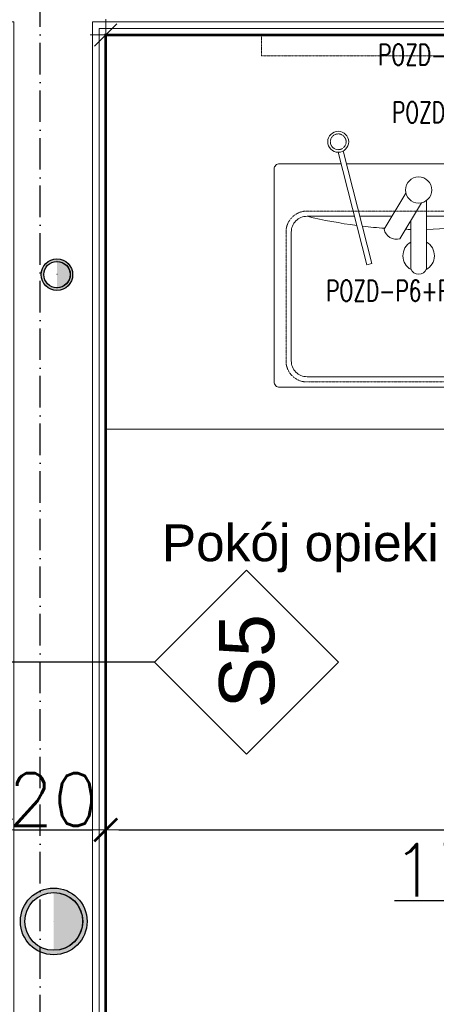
# Model space of a CAD drawing. Header units: metres. Extents: x 5541655 to 5610276, y 5589641 to 5627879.
# Tile 28 of 69: x 5604410 to 5604569, y 5625693 to 5626068. Entities that reach past the tile are written whole.
import ezdxf

# ---------------------------------------------------------------- set-up
doc = ezdxf.new("R2010")
doc.units = ezdxf.units.M
doc.header["$MEASUREMENT"] = 0
for name, pattern in [('ACAD_ISO10W100', [18, 12, -3, 0, -3]), ('DASHED', [19.05, 12.7, -6.35]), ('DASHED2', [0.375, 0.25, -0.125])]:
    doc.linetypes.add(name, pattern=pattern)
doc.layers.get('0').update_dxf_attribs({"linetype": 'CONTINUOUS', "lineweight": 18})
doc.layers.get('Defpoints').update_dxf_attribs({"linetype": 'CONTINUOUS'})
for name, color, linetype in [('2D- Siatka Modularna', 7, 'ACAD_ISO10W100'), ('Budowlane - Opisy', 7, 'CONTINUOUS'), ('Budowlane - Sciany Wew', 7, 'CONTINUOUS'), ('Instalacje - Kanalizacja - Piony', 7, 'CONTINUOUS'), ('wypelnienia wielobokow', 7, 'CONTINUOUS'), ('Ściany', 51, 'CONTINUOUS')]:
    doc.layers.add(name, color=color, linetype=linetype)
doc.layers.add('a___wymiary', color=7, linetype='CONTINUOUS', lineweight=18, true_color=0x000000)
doc.layers.add('MEBLE PKN', color=150, linetype='CONTINUOUS', lineweight=20)
doc.layers.add('WYMIARY WEW', color=251, linetype='CONTINUOUS', lineweight=13)
doc.styles.add('2', font='simplex.shx', dxfattribs={"width": 0.5})
doc.styles.add('GENERATED_STYLE_2', font='arial.ttf')
doc.styles.add('JACEK_07', font='SIMPLEX.SHX', dxfattribs={"width": 0.7})
doc.styles.get("Standard").update_dxf_attribs({"font": 'simplex.shx'})
doc.dimstyles.new('1_50', dxfattribs={"dimtxt": 20, "dimasz": 5, "dimexe": 1.25, "dimexo": 0.625, "dimgap": 1.5, "dimtad": 1, "dimdec": 3, "dimlfac": 0.5, "dimrnd": 0.1, "dimdsep": 46, "dimtxsty": 'Standard', "dimblk": 'znacznik', "dimcen": 1.5, "dimse1": 1, "dimse2": 1, "dimclrd": 256, "dimclrt": 256, "dimazin": 0, "dimtfac": 1, "dimtdec": 3, "dimtmove": 0, "dimatfit": 3, "dimldrblk": 'znacznik', "dimfxl": 1, "dimarcsym": 0})
doc.dimstyles.new('POZD_WYM', dxfattribs={"dimscale": 0.2, "dimtxt": 30, "dimasz": 1, "dimexe": 1, "dimexo": 1, "dimgap": 12, "dimtad": 1, "dimdec": 0, "dimdsep": 46, "dimtxsty": '2', "dimblk": 'ARS_dim-arch', "dimcen": 2, "dimdle": 20, "dimse1": 1, "dimse2": 1, "dimclrd": 256, "dimclre": 256, "dimclrt": 256, "dimazin": 2, "dimtp": 0.5, "dimtm": 0.5, "dimtfac": 0.285714, "dimtdec": 0, "dimtix": 1, "dimtmove": 0, "dimatfit": 3, "dimldrblk": 'ARS_dim-arch', "dimfxl": 1, "dimtolj": 1, "dimtzin": 12, "dimarcsym": 0})

# ---------------------------------------------------------------- blocks, each defined once
blk = doc.blocks.new('ARS_dim-arch')
at = {"color": 100}
blk.add_lwpolyline([(-10.61, -10.61), (10.61, 10.61)], dxfattribs=at)
for points in [[(0, -15), (0, 15)], [(-15, 0), (15, 0)]]:
    blk.add_lwpolyline(points)
blk = doc.blocks.new('*D672')
at = {"lineweight": -2}
blk.add_line((91.22, 0), (-87.42, 0), dxfattribs=at)
at = {"layer": 'Defpoints', "color": 0}
for p in [(-87.62, 0), (-87.62, -75), (91.42, -75)]:
    blk.add_point(p, dxfattribs=at)
at = {"lineweight": -2, "xscale": 0.2, "yscale": 0.2, "zscale": 0.2}
for p, rotation in [((-87.62, 0), 180), ((91.42, 0), 360)]:
    blk.add_blockref('ARS_dim-arch', p, dxfattribs=dict(at, rotation=rotation))
at = {"insert": (1.9, 5.4), "char_height": 6, "attachment_point": 5, "style": '2'}
blk.add_mtext('\\A1;179', dxfattribs=at)
blk = doc.blocks.new('Pipe Straight 13_3')
at = {"layer": 'wypelnienia wielobokow', "linetype": 'Continuous'}
h = blk.add_hatch(color=256, dxfattribs=at)
h.paths.add_polyline_path([(-3, 0), (-3, 0, 1), (3, 0), (3, 0, 1)], flags=0)
h.paths.add_polyline_path([(0, -2.5, -1), (0, 2.5, -1)], flags=0)
for points in [[(2.5, 0.05, 1), (-2.5, 0.05)], [(-2.5, 0.05), (2.5, 0.05), (2.5, 0), (-2.5, 0)]]:
    blk.add_hatch(color=256, dxfattribs=at).paths.add_polyline_path(points, flags=0)
at = {"layer": 'Instalacje - Kanalizacja - Piony'}
for p, q in [((-3, 0), (-3, 0)), ((-2.5, 0), (-2.5, 0.05)), ((0, 0.05), (0, 0)), ((2.5, 0.05), (2.5, 0)), ((3, 0), (3, 0))]:
    blk.add_line(p, q, dxfattribs=at)
for centre, radius, start, end in [((0, 0), 3, 0, 180), ((0, 0), 3, 0, 180), ((0, 0.05), 2.5, 0, 180), ((0, 0), 2.5, 90, 270), ((0, 0), 2.5, 90, 270), ((0, 0), 2.5, 270, 90), ((0, 0), 2.5, 270, 90), ((0, 0), 3, 180, 0)]:
    blk.add_arc(centre, radius, start, end, dxfattribs=at)
blk = doc.blocks.new('Pipe Straight 13_6')
at = {"layer": 'wypelnienia wielobokow', "linetype": 'Continuous'}
h = blk.add_hatch(color=256, dxfattribs=at)
h.paths.add_polyline_path([(-6.35, 0), (-6.35, 0, 1), (6.35, 0), (6.35, 0, 1)], flags=0)
h.paths.add_polyline_path([(0, -5.5, -1), (0, 5.5, -1)], flags=0)
for points in [[(5.5, 0.05, 1), (-5.5, 0.05)], [(-5.5, 0.05), (5.5, 0.05), (5.5, 0), (-5.5, 0)]]:
    blk.add_hatch(color=256, dxfattribs=at).paths.add_polyline_path(points, flags=0)
at = {"layer": 'Instalacje - Kanalizacja - Piony'}
for p, q in [((-6.35, 0), (-6.35, 0)), ((-5.5, 0), (-5.5, 0.05)), ((0, 0.05), (0, 0)), ((5.5, 0.05), (5.5, 0)), ((6.35, 0), (6.35, 0))]:
    blk.add_line(p, q, dxfattribs=at)
for centre, radius, start, end in [((0, 0), 6.35, 0, 180), ((0, 0), 6.35, 0, 180), ((0, 0.05), 5.5, 0, 180), ((0, 0), 5.5, 90, 270), ((0, 0), 5.5, 90, 270), ((0, 0), 5.5, 270, 90), ((0, 0), 5.5, 270, 90), ((0, 0), 6.35, 180, 0)]:
    blk.add_arc(centre, radius, start, end, dxfattribs=at)
blk = doc.blocks.new('znacznik')
at = {"layer": 'a___wymiary'}
for p, q in [((0, 1.394), (0, -1.394)), ((1.394, 0), (-1.394, 0))]:
    blk.add_line(p, q, dxfattribs=at)
at = {"layer": 'a___wymiary', "const_width": 0.2}
blk.add_lwpolyline([(0.876, 0.876), (-0.876, -0.876)], dxfattribs=at)
blk = doc.blocks.new('*D991')
at = {"layer": 'Defpoints', "color": 0}
for p in [(5604443.06, 5625759.68), (5604403.06, 5625730.86), (5604443.06, 5625730.86)]:
    blk.add_point(p, dxfattribs=at)
at = {"layer": 'WYMIARY WEW', "lineweight": -2}
blk.add_line((5604408.06, 5625759.68), (5604438.06, 5625759.68), dxfattribs=at)
at = {"layer": 'WYMIARY WEW', "lineweight": -2, "xscale": 5, "yscale": 5, "zscale": 5, "rotation": 180}
blk.add_blockref('znacznik', (5604403.06, 5625759.68), dxfattribs=at)
at = {"layer": 'WYMIARY WEW', "lineweight": -2, "xscale": 5, "yscale": 5, "zscale": 5}
blk.add_blockref('znacznik', (5604443.06, 5625759.68), dxfattribs=at)
at = {"layer": 'WYMIARY WEW', "insert": (5604423.06, 5625771.18), "char_height": 20, "attachment_point": 5}
blk.add_mtext('20', dxfattribs=at)
blk = doc.blocks.new('*D992')
at = {"layer": 'Defpoints', "color": 0}
for p in [(5604801.16, 5625825.87), (5604801.16, 5625759.68), (5604443.06, 5625730.86)]:
    blk.add_point(p, dxfattribs=at)
at = {"layer": 'WYMIARY WEW', "lineweight": -2}
for p, q in [((5604448.06, 5625759.68), (5604796.16, 5625759.68)), ((5604602.65, 5625732.78), (5604622.11, 5625759.68)), ((5604552.99, 5625732.78), (5604602.65, 5625732.78))]:
    blk.add_line(p, q, dxfattribs=at)
at = {"layer": 'WYMIARY WEW', "lineweight": -2, "xscale": 5, "yscale": 5, "zscale": 5, "rotation": 180}
blk.add_blockref('znacznik', (5604443.06, 5625759.68), dxfattribs=at)
at = {"layer": 'WYMIARY WEW', "lineweight": -2, "xscale": 5, "yscale": 5, "zscale": 5}
blk.add_blockref('znacznik', (5604801.16, 5625759.68), dxfattribs=at)
at = {"layer": 'WYMIARY WEW', "insert": (5604577.82, 5625744.28), "char_height": 20, "attachment_point": 5}
blk.add_mtext('179', dxfattribs=at)
blk = doc.blocks.new('*U323')
at = {"color": 253, "linetype": 'DASHED', "ltscale": 0.25, "true_color": 0x9e9e9e}
blk.add_line((0, -67), (-2, -67), dxfattribs=at)
blk.add_lwpolyline([(-87.62, 0), (91.42, 0), (91.42, -75), (-87.62, -75)], close=True)
at = {"color": 253, "linetype": 'DASHED2', "ltscale": 0.1, "true_color": 0x9e9e9e}
for points in [[(58, -4), (-58, -4), (-58, 0), (58, 0)], [(49, 0), (5, 0), (5, -11.53), (49, -11.53)]]:
    blk.add_lwpolyline(points, close=True, dxfattribs=at)
blk.add_lwpolyline([(52, -72.8), (2, -72.8), (2, -2.8), (52, -2.8), (52, -72.8)], dxfattribs=at)
for points in [[(-43.38, -22.33), (-37.91, -43.7), (-36.94, -43.45), (-42.41, -22.08)], [(-33.13, -34.5), (-39.23, -34.5)]]:
    blk.add_lwpolyline(points)
for points in [[(-41.79, -24.5), (-1.56, -24.5, -0.414214), (-0.56, -25.5), (-0.56, -66, -0.414214), (-1.56, -67), (-54.56, -67, -0.414214), (-55.56, -66), (-55.56, -25.5, -0.414214), (-54.56, -24.5), (-42.82, -24.5)], [(-27.49, -31.93), (-31.63, -38.78, -0.428571), (-34.63, -36.96), (-30.48, -30.12)], [(-26.56, -31.5), (-26.56, -44.5, -0.666667), (-29.56, -44.5), (-29.56, -35.35)], [(-40.26, -34.5), (-49.31, -34.5, 0.414214), (-52.31, -37.5), (-52.31, -62, 0.414214), (-49.31, -65), (-6.81, -65, 0.414214), (-3.81, -62), (-3.81, -37.5)], [(-3.81, -37.5, 0.414214), (-6.81, -34.5), (-26.56, -34.5)]]:
    blk.add_lwpolyline(points, format="xyb")
blk.add_lwpolyline([(-2.81, -37.5, 0.414214), (-6.81, -33.5), (-49.31, -33.5, 0.414214), (-53.31, -37.5), (-53.31, -62, 0.414214), (-49.31, -66), (-6.81, -66, 0.414214), (-2.81, -62)], format="xyb", close=True, dxfattribs=at)
for centre, radius in [((4.55, -5.22), 1.07), ((-43.37, -20.33), 1.5), ((4.55, -69.98), 1.07), ((49.39, -69.98), 1.07)]:
    blk.add_circle(centre, radius, dxfattribs=at)
at = {"color": 253, "linetype": 'DASHED', "ltscale": 0.15, "true_color": 0x9e9e9e}
blk.add_circle((49.45, -5.22), 1.07, dxfattribs=at)
for centre, radius in [((-43.37, -20.33), 2), ((-28.06, -29.5), 2.5)]:
    blk.add_circle(centre, radius)
for centre, radius, start, end in [((-28.06, 54.56), 91.56, 256.5803, 262.6211), ((-28.06, 54.56), 91.56, 270.9387, 283.4197), ((-28.06, 54.56), 91.56, 263.2931, 265.958), ((-28.06, 54.56), 91.56, 268.4486, 269.0602), ((-28.06, -42), 3, 120.0259, 241.3754), ((-28.06, -42), 3, 298.6246, 60)]:
    blk.add_arc(centre, radius, start, end)
at = {"color": 7, "char_height": 4, "style": 'JACEK_07'}
for s, insert, width, attachment_point in [('\\pxqr;POZD-OP2', (-15.02, -1.77), 41.1867, 3), ('\\pxqc;POZD-P9', (52, -2.8), 50, 3), ('\\pxqr;POZD-P4', (-15.02, -12.73), 41.1867, 3), ('POZD-P8', (27, -37.8), 50, 5), ('POZD-P6+P13+P14', (-6.67, -46.62), 41.1867, 3), ('\\pxqc;POZD-BLT75', (20, -69.91), 40, 3)]:
    blk.add_mtext(s, dxfattribs=dict(at, insert=insert, width=width, attachment_point=attachment_point))
dim = blk.add_linear_dim(base=(-87.62, 0), p1=(91.42, -75), p2=(-87.62, -75), angle=180, dimstyle='POZD_WYM')
dim.commit()
dim.dimension.update_dxf_attribs({"geometry": '*D672', "text_midpoint": (1.9, 5.4)})

msp = doc.modelspace()

# ---------------------------------------------------------------- linework, layer by layer
at = {"layer": '2D- Siatka Modularna', "lineweight": 25}
msp.add_line((5604418.0597, 5622698.457), (5604418.0597, 5627541.5396), dxfattribs=at)
at = {"layer": 'Budowlane - Opisy'}
for p, q in [((5604496.6814, 5625858.4502), (5604461.6814, 5625823.4502)), ((5604531.6814, 5625823.4502), (5604496.6814, 5625858.4502)), ((5604461.6814, 5625823.4502), (5604391.1644, 5625823.4502)), ((5604461.6814, 5625823.4502), (5604496.6814, 5625788.4502)), ((5604496.6814, 5625788.4502), (5604531.6814, 5625823.4502))]:
    msp.add_line(p, q, dxfattribs=at)
at = {"layer": 'Budowlane - Sciany Wew', "color": 251, "linetype": 'Continuous', "lineweight": 20}
for points in [[(5604047.5294, 5625301.9811), (5604047.5294, 5625311.9811), (5603958.0597, 5625311.9811), (5603958.0597, 5625616.981), (5604008.0597, 5625616.981), (5604008.0597, 5625626.981), (5603958.0597, 5625626.981), (5603958.0597, 5626066.9797), (5604408.0617, 5626066.9812), (5604408.0617, 5625626.981), (5604218.0597, 5625626.981), (5604218.0597, 5625616.981), (5604448.0597, 5625616.981), (5604448.0597, 5625626.9803), (5604438.0617, 5625626.9817), (5604438.0617, 5626066.8797), (5604806.1597, 5626066.8797), (5604806.1597, 5625626.9796), (5604658.0597, 5625626.9796), (5604658.0597, 5625616.9784), (5604842.1684, 5625616.8793), (5604842.1684, 5625311.9812), (5604277.5294, 5625311.9803), (5604277.5294, 5625301.9811)], [(5604050.0294, 5625299.4811), (5604050.0294, 5625314.4811), (5603960.5597, 5625314.4811), (5603960.5597, 5625614.481), (5604010.5597, 5625614.481), (5604010.5597, 5625629.481), (5603960.5597, 5625629.481), (5603960.5597, 5626064.4797), (5604405.5617, 5626064.4811), (5604405.5617, 5625629.481), (5604215.5597, 5625629.481), (5604215.5597, 5625614.481), (5604450.5597, 5625614.481), (5604450.5597, 5625629.48), (5604440.5617, 5625629.4814), (5604440.5617, 5626064.3797), (5604803.6597, 5626064.3797), (5604803.6597, 5625629.4796), (5604655.5597, 5625629.4796), (5604655.5597, 5625614.4797), (5604839.6684, 5625614.3803), (5604839.6684, 5625314.4813), (5604275.0294, 5625314.4807), (5604275.0294, 5625299.4811)]]:
    msp.add_lwpolyline(points, dxfattribs=at)
at = {"layer": 'Ściany', "color": 0, "const_width": 1}
msp.add_lwpolyline([(5604052.5294, 5625296.9811), (5604052.5294, 5625316.9811), (5603963.0597, 5625316.9811), (5603963.0597, 5625611.981), (5604013.0597, 5625611.981), (5604013.0597, 5625631.981), (5603963.0597, 5625631.981), (5603963.0597, 5626061.9797), (5604403.0617, 5626061.9811), (5604403.0617, 5625631.981), (5604213.0597, 5625631.981), (5604213.0597, 5625611.981), (5604453.0597, 5625611.981), (5604453.0597, 5625631.9796), (5604443.0617, 5625631.981), (5604443.0617, 5626061.8797), (5604801.1597, 5626061.8797), (5604801.1597, 5625631.9796), (5604653.0597, 5625631.9796), (5604653.0597, 5625611.981), (5604837.1684, 5625611.881), (5604837.1684, 5625316.9811), (5604272.5294, 5625316.9811), (5604272.5294, 5625296.9811)], dxfattribs=at)

# ---------------------------------------------------------------- block references
at = {"layer": 'Instalacje - Kanalizacja - Piony', "xscale": -2, "yscale": 2, "zscale": 200}
for name, p, rotation in [('Pipe Straight 13_3', (5604424.4663, 5625970.8091), 270), ('Pipe Straight 13_6', (5604423.2505, 5625724.846), 269.9999999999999)]:
    msp.add_blockref(name, p, dxfattribs=dict(at, rotation=rotation))
at = {"layer": 'MEBLE PKN', "xscale": 2, "yscale": 2, "zscale": 2}
msp.add_blockref('*U323', (5604618.3118, 5626061.9797), dxfattribs=at)

# ---------------------------------------------------------------- texts
at = {"linetype": 'Continuous', "insert": (5604464.4167, 5625875.8155), "char_height": 14, "attachment_point": 1, "style": 'GENERATED_STYLE_2'}
msp.add_mtext('Pokój opieki nad dzieckiem', dxfattribs=at)
at = {"layer": 'Budowlane - Opisy', "insert": (5604507.5189, 5625805.8369), "char_height": 21, "attachment_point": 7, "rotation": 90, "style": 'GENERATED_STYLE_2'}
msp.add_mtext('S5', dxfattribs=at)

# ---------------------------------------------------------------- dimensions: what is measured, and where the dimension line sits
at = {"layer": 'WYMIARY WEW'}
dim = msp.add_linear_dim(base=(5604801.1597, 5625759.6838), p1=(5604443.0617, 5625730.8607), p2=(5604801.1597, 5625825.8671), dimstyle='1_50', override={"dimtmove": 1}, dxfattribs=at)
dim.commit()
dim.dimension.update_dxf_attribs({"geometry": '*D992', "text_midpoint": (5604601.1533, 5625732.7778), "dimtype": 160})
dim = msp.add_linear_dim(base=(5604443.0617, 5625759.6838), p1=(5604403.0617, 5625730.8607), p2=(5604443.0617, 5625730.8607), dimstyle='1_50', dxfattribs=at)
dim.commit()
dim.dimension.update_dxf_attribs({"geometry": '*D991', "text_midpoint": (5604423.0617, 5625771.1838)})

doc.saveas('drawing.dxf')
